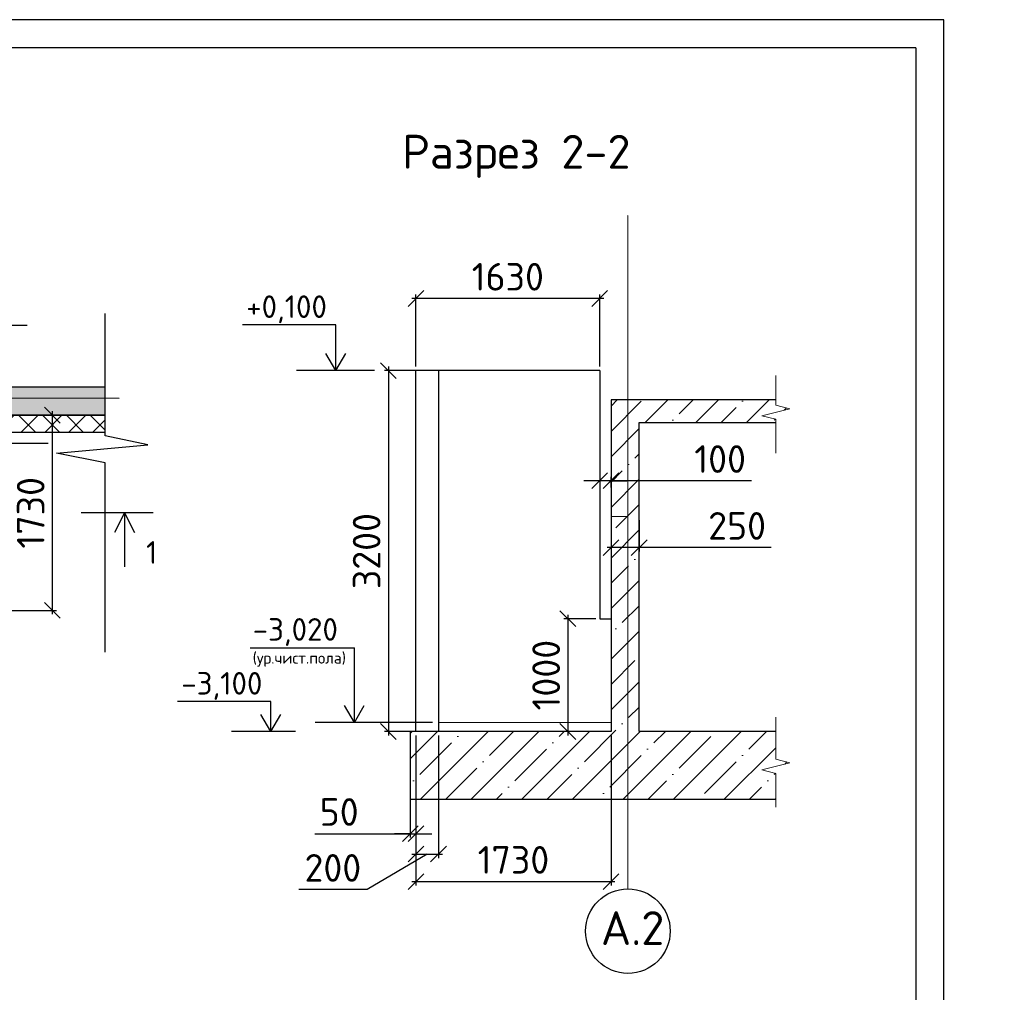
# Model space of a CAD drawing. Header units: millimetres. Extents: x 125896 to 2572636, y -120305 to 130347.
# Tile 49 of 256: x 283601 to 292331, y 46456 to 55079. Entities that reach past the tile are written whole.
import ezdxf

# ---------------------------------------------------------------- set-up
doc = ezdxf.new("R2010")
doc.units = ezdxf.units.MM
doc.linetypes.add('CENTER', pattern=[2, 1.25, -0.25, 0.25, -0.25])
doc.linetypes.add('CENTER2', pattern=[28.575, 19.05, -3.175, 3.175, -3.175])
for name, color, linetype in [('11', 7, 'Continuous'), ('СПДС_Оси', 7, 'Continuous'), ('Столовая - обозначения', 7, 'Continuous')]:
    doc.layers.add(name, color=color, linetype=linetype)
for name, color, linetype, lineweight in [('AF_Stena', 90, 'Continuous', 18), ('Standard', 7, 'Continuous', 25), ('Навесной фасад', 7, 'Continuous', 25), ('ОСИ', 7, 'CENTER', 15), ('Размер', 93, 'Continuous', 20), ('Столовая Двери и окна', 7, 'Continuous', 15), ('ТЕКСТ', 7, 'Continuous', 15)]:
    doc.layers.add(name, color=color, linetype=linetype, lineweight=lineweight)
doc.layers.add('Стена_ бетон несущ.', color=7, linetype='Continuous', lineweight=70, true_color=0xb4b496)
doc.styles.get("Standard").update_dxf_attribs({"font": 'isocpeur.ttf'})
doc.styles.add('ГОСТ', font='isocpeur.ttf')
doc.dimstyles.new('Осевые', dxfattribs={"dimscale": 0.7, "dimtxt": 450, "dimasz": 400, "dimexe": 100, "dimexo": 100, "dimgap": 100, "dimtad": 1, "dimdec": 0, "dimzin": 0, "dimdsep": 46, "dimtxsty": 'Standard', "dimblk": 'OBLIQUE', "dimcen": 9, "dimdle": 100, "dimazin": 0, "dimtm": 1e-09, "dimtfac": 1, "dimtdec": 0, "dimtofl": 0, "dimtmove": 0, "dimatfit": 3, "dimfxl": 1, "dimtolj": 1, "dimtzin": 0, "dimarcsym": 0})

# ---------------------------------------------------------------- blocks, each defined once
blk = doc.blocks.new('_OBLIQUE')
at = {"color": 0, "linetype": 'ByBlock'}
blk.add_line((-0.5, -0.5), (0.5, 0.5), dxfattribs=at)
blk = doc.blocks.new('*D435')
at = {"layer": 'Defpoints', "color": 0, "linetype": 'ByBlock', "lineweight": 20, "ltscale": 13, "transparency": 16777216}
for p in [(282122.6, 51572.8), (283890.7, 51572.8), (282122.6, 49842.8)]:
    blk.add_point(p, dxfattribs=at)
at = {"layer": 'ОСИ', "color": 0, "linetype": 'ByBlock', "lineweight": -2, "ltscale": 13, "transparency": 16777216}
for p, q in [((283890.7, 49807.8), (283890.7, 51607.8)), ((282157.6, 51572.8), (283925.7, 51572.8)), ((282157.6, 49842.8), (283925.7, 49842.8))]:
    blk.add_line(p, q, dxfattribs=at)
at = {"layer": 'ОСИ', "color": 0, "linetype": 'ByBlock', "lineweight": -2, "ltscale": 13, "transparency": 16777216, "xscale": 140, "yscale": 140, "zscale": 140}
for p, rotation in [((283890.7, 51572.8), 90), ((283890.7, 49842.8), 270)]:
    blk.add_blockref('_OBLIQUE', p, dxfattribs=dict(at, rotation=rotation))
at = {"layer": 'ОСИ', "color": 0, "linetype": 'ByBlock', "ltscale": 13, "transparency": 16777216, "insert": (283698.2, 50707.8), "char_height": 245, "attachment_point": 5, "rotation": 90}
blk.add_mtext('\\A1;1730', dxfattribs=at)
blk = doc.blocks.new('*D469')
at = {"layer": 'Defpoints', "color": 0, "linetype": 'ByBlock', "lineweight": 20, "ltscale": 13, "transparency": 16777216}
for p in [(288843.9, 50734.7), (289093.9, 50676.3), (288843.9, 50398.9)]:
    blk.add_point(p, dxfattribs=at)
at = {"layer": 'ОСИ', "color": 0, "linetype": 'ByBlock', "lineweight": -2, "ltscale": 13, "transparency": 16777216}
for p, q in [((288843.9, 50699.7), (288843.9, 50363.9)), ((289093.9, 50641.3), (289093.9, 50363.9)), ((289128.9, 50398.9), (288808.9, 50398.9)), ((290264.6, 50398.9), (289093.9, 50398.9))]:
    blk.add_line(p, q, dxfattribs=at)
at = {"layer": 'ОСИ', "color": 0, "linetype": 'ByBlock', "lineweight": -2, "ltscale": 13, "transparency": 16777216, "xscale": 140, "yscale": 140, "zscale": 140, "rotation": 180}
blk.add_blockref('_OBLIQUE', (288843.9, 50398.9), dxfattribs=at)
at = {"layer": 'ОСИ', "color": 0, "linetype": 'ByBlock', "lineweight": -2, "ltscale": 13, "transparency": 16777216, "xscale": 140, "yscale": 140, "zscale": 140}
blk.add_blockref('_OBLIQUE', (289093.9, 50398.9), dxfattribs=at)
at = {"layer": 'ОСИ', "color": 0, "linetype": 'ByBlock', "ltscale": 13, "transparency": 16777216, "insert": (289961.9, 50591.4), "char_height": 245, "attachment_point": 5}
blk.add_mtext('\\A1;250', dxfattribs=at)
blk = doc.blocks.new('*D470')
at = {"layer": 'Defpoints', "color": 0, "linetype": 'ByBlock', "lineweight": 20, "ltscale": 13, "transparency": 16777216}
for p in [(288743.9, 51020.9), (288743.9, 50991.7), (288843.9, 50896.5)]:
    blk.add_point(p, dxfattribs=at)
at = {"layer": 'ОСИ', "color": 0, "linetype": 'ByBlock', "lineweight": -2, "ltscale": 13, "transparency": 16777216}
for p, q in [((288743.9, 50991.7), (288603.9, 50991.7)), ((288843.9, 50991.7), (288743.9, 50991.7)), ((288843.9, 50931.5), (288843.9, 51026.7)), ((288843.9, 50991.7), (288983.9, 50991.7)), ((290090, 50991.7), (288843.9, 50991.7)), ((288743.9, 50985.9), (288743.9, 50956.7))]:
    blk.add_line(p, q, dxfattribs=at)
at = {"layer": 'ОСИ', "color": 0, "linetype": 'ByBlock', "lineweight": -2, "ltscale": 13, "transparency": 16777216, "xscale": 140, "yscale": 140, "zscale": 140}
blk.add_blockref('_OBLIQUE', (288743.9, 50991.7), dxfattribs=at)
at = {"layer": 'ОСИ', "color": 0, "linetype": 'ByBlock', "lineweight": -2, "ltscale": 13, "transparency": 16777216, "xscale": 140, "yscale": 140, "zscale": 140, "rotation": 180}
blk.add_blockref('_OBLIQUE', (288843.9, 50991.7), dxfattribs=at)
at = {"layer": 'ОСИ', "color": 0, "linetype": 'ByBlock', "ltscale": 13, "transparency": 16777216, "insert": (289811.8, 51184.2), "char_height": 245, "attachment_point": 5}
blk.add_mtext('\\A1;100', dxfattribs=at)
blk = doc.blocks.new('*D471')
at = {"layer": 'Defpoints', "color": 0, "linetype": 'ByBlock', "lineweight": 20, "ltscale": 13, "transparency": 16777216}
for p in [(287113.9, 52607.8), (287113.9, 51968.2), (288743.9, 51968.2)]:
    blk.add_point(p, dxfattribs=at)
at = {"layer": 'ОСИ', "color": 0, "linetype": 'ByBlock', "lineweight": -2, "ltscale": 13, "transparency": 16777216}
for p, q in [((288778.9, 52607.8), (287078.9, 52607.8)), ((287113.9, 52003.2), (287113.9, 52642.8)), ((288743.9, 52003.2), (288743.9, 52642.8))]:
    blk.add_line(p, q, dxfattribs=at)
at = {"layer": 'ОСИ', "color": 0, "linetype": 'ByBlock', "lineweight": -2, "ltscale": 13, "transparency": 16777216, "xscale": 140, "yscale": 140, "zscale": 140, "rotation": 180}
blk.add_blockref('_OBLIQUE', (287113.9, 52607.8), dxfattribs=at)
at = {"layer": 'ОСИ', "color": 0, "linetype": 'ByBlock', "lineweight": -2, "ltscale": 13, "transparency": 16777216, "xscale": 140, "yscale": 140, "zscale": 140}
blk.add_blockref('_OBLIQUE', (288743.9, 52607.8), dxfattribs=at)
at = {"layer": 'ОСИ', "color": 0, "linetype": 'ByBlock', "ltscale": 13, "transparency": 16777216, "insert": (287928.9, 52800.3), "char_height": 245, "attachment_point": 5}
blk.add_mtext('\\A1;1630', dxfattribs=at)
blk = doc.blocks.new('*D475')
at = {"layer": 'Defpoints', "color": 0, "linetype": 'ByBlock', "lineweight": 20, "ltscale": 13, "transparency": 16777216}
for p in [(287282.4, 51968.2), (286869.4, 48768.2), (287283.4, 48768.2)]:
    blk.add_point(p, dxfattribs=at)
at = {"layer": 'ОСИ', "color": 0, "linetype": 'ByBlock', "lineweight": -2, "ltscale": 13, "transparency": 16777216}
for p, q in [((287247.4, 51968.2), (286834.4, 51968.2)), ((286869.4, 52003.2), (286869.4, 48733.2)), ((287248.4, 48768.2), (286834.4, 48768.2))]:
    blk.add_line(p, q, dxfattribs=at)
at = {"layer": 'ОСИ', "color": 0, "linetype": 'ByBlock', "lineweight": -2, "ltscale": 13, "transparency": 16777216, "xscale": 140, "yscale": 140, "zscale": 140}
for p, rotation in [((286869.4, 51968.2), 90), ((286869.4, 48768.2), 270)]:
    blk.add_blockref('_OBLIQUE', p, dxfattribs=dict(at, rotation=rotation))
at = {"layer": 'ОСИ', "color": 0, "linetype": 'ByBlock', "ltscale": 13, "transparency": 16777216, "insert": (286676.9, 50368.2), "char_height": 245, "attachment_point": 5, "rotation": 90}
blk.add_mtext('\\A1;3200', dxfattribs=at)
blk = doc.blocks.new('*D476')
at = {"layer": 'Defpoints', "color": 0, "linetype": 'ByBlock', "lineweight": 20, "ltscale": 13, "transparency": 16777216}
for p in [(288743.9, 49768.2), (288461.4, 48768.2), (288593.9, 48768.2)]:
    blk.add_point(p, dxfattribs=at)
at = {"layer": 'ОСИ', "color": 0, "linetype": 'ByBlock', "lineweight": -2, "ltscale": 13, "transparency": 16777216}
for p, q in [((288708.9, 49768.2), (288426.4, 49768.2)), ((288461.4, 49803.2), (288461.4, 48733.2)), ((288558.9, 48768.2), (288426.4, 48768.2))]:
    blk.add_line(p, q, dxfattribs=at)
at = {"layer": 'ОСИ', "color": 0, "linetype": 'ByBlock', "lineweight": -2, "ltscale": 13, "transparency": 16777216, "xscale": 140, "yscale": 140, "zscale": 140}
for p, rotation in [((288461.4, 49768.2), 90), ((288461.4, 48768.2), 270)]:
    blk.add_blockref('_OBLIQUE', p, dxfattribs=dict(at, rotation=rotation))
at = {"layer": 'ОСИ', "color": 0, "linetype": 'ByBlock', "ltscale": 13, "transparency": 16777216, "insert": (288268.9, 49268.2), "char_height": 245, "attachment_point": 5, "rotation": 90}
blk.add_mtext('\\A1;1000', dxfattribs=at)
blk = doc.blocks.new('*D479')
at = {"layer": 'Defpoints', "color": 0, "linetype": 'ByBlock', "lineweight": 20, "ltscale": 13, "transparency": 16777216}
for p in [(287063.9, 48768.2), (287113.9, 48768.2), (287113.9, 47862.7)]:
    blk.add_point(p, dxfattribs=at)
at = {"layer": 'ОСИ', "color": 0, "linetype": 'ByBlock', "lineweight": -2, "ltscale": 13, "transparency": 16777216}
for p, q in [((287063.9, 48733.2), (287063.9, 47827.7)), ((287113.9, 48733.2), (287113.9, 47827.7)), ((286216.3, 47862.7), (287063.9, 47862.7)), ((287063.9, 47862.7), (286923.9, 47862.7)), ((287063.9, 47862.7), (287113.9, 47862.7)), ((287113.9, 47862.7), (287253.9, 47862.7))]:
    blk.add_line(p, q, dxfattribs=at)
at = {"layer": 'ОСИ', "color": 0, "linetype": 'ByBlock', "lineweight": -2, "ltscale": 13, "transparency": 16777216, "xscale": 140, "yscale": 140, "zscale": 140}
blk.add_blockref('_OBLIQUE', (287063.9, 47862.7), dxfattribs=at)
at = {"layer": 'ОСИ', "color": 0, "linetype": 'ByBlock', "lineweight": -2, "ltscale": 13, "transparency": 16777216, "xscale": 140, "yscale": 140, "zscale": 140, "rotation": 180}
blk.add_blockref('_OBLIQUE', (287113.9, 47862.7), dxfattribs=at)
at = {"layer": 'ОСИ', "color": 0, "linetype": 'ByBlock', "ltscale": 13, "transparency": 16777216, "insert": (286433.3, 48055.2), "char_height": 245, "attachment_point": 5}
blk.add_mtext('\\A1;50', dxfattribs=at)
blk = doc.blocks.new('*D480')
at = {"layer": 'Defpoints', "color": 0, "linetype": 'ByBlock', "lineweight": 20, "ltscale": 13, "transparency": 16777216}
for p in [(287113.9, 48768.2), (287313.9, 48768.2), (287313.9, 47681.9)]:
    blk.add_point(p, dxfattribs=at)
at = {"layer": 'ОСИ', "color": 0, "linetype": 'ByBlock', "lineweight": -2, "ltscale": 13, "transparency": 16777216}
for p, q in [((287113.9, 48733.2), (287113.9, 47646.9)), ((287313.9, 48733.2), (287313.9, 47646.9)), ((287213.9, 47681.9), (286680.3, 47366.9)), ((287078.9, 47681.9), (287348.9, 47681.9)), ((286680.3, 47366.9), (286074.8, 47366.9))]:
    blk.add_line(p, q, dxfattribs=at)
at = {"layer": 'ОСИ', "color": 0, "linetype": 'ByBlock', "lineweight": -2, "ltscale": 13, "transparency": 16777216, "xscale": 140, "yscale": 140, "zscale": 140, "rotation": 180}
blk.add_blockref('_OBLIQUE', (287113.9, 47681.9), dxfattribs=at)
at = {"layer": 'ОСИ', "color": 0, "linetype": 'ByBlock', "lineweight": -2, "ltscale": 13, "transparency": 16777216, "xscale": 140, "yscale": 140, "zscale": 140}
blk.add_blockref('_OBLIQUE', (287313.9, 47681.9), dxfattribs=at)
at = {"layer": 'ОСИ', "color": 0, "linetype": 'ByBlock', "ltscale": 13, "transparency": 16777216, "insert": (286377.5, 47559.4), "char_height": 245, "attachment_point": 5}
blk.add_mtext('\\A1;200', dxfattribs=at)
blk = doc.blocks.new('*D481')
at = {"layer": 'Defpoints', "color": 0, "linetype": 'ByBlock', "lineweight": 20, "ltscale": 13, "transparency": 16777216}
for p in [(287113.9, 48768.2), (288843.9, 48768.2), (288843.9, 47438.2)]:
    blk.add_point(p, dxfattribs=at)
at = {"layer": 'ОСИ', "color": 0, "linetype": 'ByBlock', "lineweight": -2, "ltscale": 13, "transparency": 16777216}
for p, q in [((287113.9, 48733.2), (287113.9, 47403.2)), ((288843.9, 48733.2), (288843.9, 47403.2)), ((287078.9, 47438.2), (288878.9, 47438.2))]:
    blk.add_line(p, q, dxfattribs=at)
at = {"layer": 'ОСИ', "color": 0, "linetype": 'ByBlock', "lineweight": -2, "ltscale": 13, "transparency": 16777216, "xscale": 140, "yscale": 140, "zscale": 140, "rotation": 180}
blk.add_blockref('_OBLIQUE', (287113.9, 47438.2), dxfattribs=at)
at = {"layer": 'ОСИ', "color": 0, "linetype": 'ByBlock', "lineweight": -2, "ltscale": 13, "transparency": 16777216, "xscale": 140, "yscale": 140, "zscale": 140}
blk.add_blockref('_OBLIQUE', (288843.9, 47438.2), dxfattribs=at)
at = {"layer": 'ОСИ', "color": 0, "linetype": 'ByBlock', "ltscale": 13, "transparency": 16777216, "insert": (287978.9, 47630.7), "char_height": 245, "attachment_point": 5}
blk.add_mtext('\\A1;1730', dxfattribs=at)

msp = doc.modelspace()

# ---------------------------------------------------------------- hatches: boundary and pattern name
at = {"layer": 'Навесной фасад', "linetype": 'Continuous', "lineweight": 25, "true_color": 0x939598, "transparency": 33554687}
h = msp.add_hatch(dxfattribs=at)
h.set_pattern_fill('__________6', color=252, scale=100, style=0, pattern_type=2)
h.set_pattern_definition([(45, (268509.13, 73229.71), (-106.066, 106.066), []), (135, (268509.13, 73229.71), (-106.066, -106.066), [])])
h.paths.add_polyline_path([(284359.8, 51572.8), (282322.6, 51572.8), (282322.6, 51422.8), (284359.8, 51422.8)])
at = {"layer": 'Размер', "transparency": 33554648}
h = msp.add_hatch(dxfattribs=at)
h.set_pattern_fill('ANSI35', color=0, scale=50)
h.set_pattern_definition([(45, (-11670, 1240.08), (-224.5064, 224.5064), []), (45, (-11445.5, 1240.08), (-224.5064, 224.5064), [396.875, -79.375, 0, -79.375])])
h.paths.add_polyline_path([(290180.2, 48429), (290430.2, 48491.5), (290305.2, 48522.7), (290305.2, 48550.2), (290305.2, 48768.2), (289093.9, 48768.2), (289093.9, 51508.2), (290305.2, 51508.2), (290305.2, 51509), (290305.2, 51536.5), (290180.2, 51567.8), (290430.2, 51630.3), (290305.2, 51661.5), (290305.2, 51689), (290305.2, 51708.2), (288843.9, 51708.2), (288843.9, 51508.2), (288843.9, 48768.2), (288593.9, 48768.2), (287063.9, 48768.2), (287063.9, 48168.2), (290305.2, 48168.2), (290305.2, 48370.2), (290305.2, 48397.7)])
at = {"layer": 'Стена_ бетон несущ.', "linetype": 'Continuous', "lineweight": 25, "true_color": 0x939598, "transparency": 33554687}
msp.add_hatch(color=252, dxfattribs=at).paths.add_polyline_path([(284359.8, 51822.8), (276822.6, 51822.8), (276822.6, 51572.8), (284359.8, 51572.8)])

# ---------------------------------------------------------------- linework, layer by layer
at = {"color": 0, "linetype": 'Continuous', "lineweight": 30, "transparency": 33554687}
for p, q in [((287113.9, 48768.2), (287113.9, 51968.2)), ((288743.9, 51968.2), (287113.9, 51968.2)), ((287313.9, 51968.2), (287313.9, 48768.2)), ((288743.9, 51968.2), (288743.9, 49768.2)), ((288843.9, 51508.2), (288843.9, 48768.2)), ((289093.9, 48768.2), (289093.9, 51508.2)), ((288743.9, 49768.2), (288843.9, 49768.2)), ((287063.9, 48768.2), (287063.9, 48168.2)), ((288593.9, 48768.2), (287063.9, 48768.2))]:
    msp.add_line(p, q, dxfattribs=at)
for points in [[(286403.6, 51968.2), (286403.6, 52268.2)], [(286745.9, 51968.2), (286055.6, 51968.2)], [(286568.3, 48848.2), (286568.3, 49009)], [(285827.8, 48768.2), (285827.8, 48929)], [(287261.1, 48848.2), (286220.2, 48848.2)], [(286047.7, 48768.2), (285479.8, 48768.2)]]:
    msp.add_lwpolyline(points)
at = {"layer": '11'}
for p, q in [((291796.4, 55079.2), (270851.3, 55079.2)), ((291796.4, 25379.2), (291796.4, 55079.2))]:
    msp.add_line(p, q, dxfattribs=at)
at = {"layer": '11', "lineweight": 30}
for q in [(273046.4, 54829.2), (291546.4, 25629.2)]:
    msp.add_line((291546.4, 54829.2), q, dxfattribs=at)
at = {"layer": 'AF_Stena', "color": 18, "lineweight": 20, "true_color": 0x000000}
for points in [[(290305.2, 48550.2), (290305.2, 48894.6)], [(290305.2, 48550.2), (290305.2, 48522.7)], [(290430.2, 48491.5), (290180.2, 48429)], [(290305.2, 48522.7), (290430.2, 48491.5)], [(290180.2, 48429), (290305.2, 48397.7)], [(290305.2, 48397.7), (290305.2, 48370.2)], [(290305.2, 48370.2), (290305.2, 48098.2)]]:
    msp.add_lwpolyline(points, dxfattribs=at)
at = {"layer": 'Standard', "linetype": 'Continuous', "lineweight": 30, "transparency": 33554687}
for p, q in [((288843.9, 51708.2), (288843.9, 51508.2)), ((290305.2, 51708.2), (288843.9, 51708.2)), ((289093.9, 51508.2), (290305.2, 51508.2)), ((288843.9, 48768.2), (288593.9, 48768.2)), ((290305.2, 48768.2), (289093.9, 48768.2)), ((287063.9, 48168.2), (290305.2, 48168.2))]:
    msp.add_line(p, q, dxfattribs=at)
at = {"layer": 'Навесной фасад', "color": 252, "linetype": 'Continuous', "lineweight": 25, "true_color": 0x939598, "transparency": 33554687}
for p, q in [((284359.8, 51572.8), (282322.6, 51572.8)), ((282322.6, 51422.8), (284359.8, 51422.8))]:
    msp.add_line(p, q, dxfattribs=at)
at = {"layer": 'ОСИ', "color": 16, "linetype": 'CENTER2', "lineweight": 15, "ltscale": 0.2, "transparency": 33554687}
for p, q in [((288993.9, 47373.9, 360), (288993.9, 53345.7, 360)), ((274100.3, 51722.8), (284484.5, 51722.8))]:
    msp.add_line(p, q, dxfattribs=at)
at = {"layer": 'ОСИ', "linetype": 'ByBlock', "ltscale": 13}
for points in [[(290305.2, 51689), (290305.2, 51924.9)], [(290305.2, 51689), (290305.2, 51661.5)], [(290430.2, 51630.3), (290180.2, 51567.8)], [(290305.2, 51661.5), (290430.2, 51630.3)], [(290180.2, 51567.8), (290305.2, 51536.5)], [(290305.2, 51536.5), (290305.2, 51509)], [(290305.2, 51509), (290305.2, 51237)]]:
    msp.add_lwpolyline(points, dxfattribs=at)
at = {"layer": 'СПДС_Оси', "linetype": 'Continuous', "lineweight": 25, "ltscale": 150}
msp.add_circle((288993.9, 46998.9, 360), 375, dxfattribs=at)
at = {"layer": 'Стена_ бетон несущ.', "color": 252, "linetype": 'Continuous', "lineweight": 25, "true_color": 0x939598, "transparency": 33554687}
for p, q in [((284359.8, 51822.8), (277322.6, 51822.8)), ((282322.6, 51572.8), (284359.8, 51572.8))]:
    msp.add_line(p, q, dxfattribs=at)
at = {"layer": 'Столовая Двери и окна', "color": 18, "lineweight": 25, "true_color": 0x000000}
for p, q in [((284359.8, 51391.1), (284359.8, 52475.8)), ((283667.4, 52368), (279223, 52368)), ((286403.6, 52372.8), (285576.3, 52372.8)), ((286403.6, 51968.2), (286403.6, 52372.8)), ((286403.6, 51968.2), (286315.8, 52119.1)), ((286403.6, 51968.2), (286491.4, 52119.1)), ((284736.3, 51308.9), (284359.8, 51391.1)), ((283927.6, 51237), (284736.3, 51308.9)), ((284359.8, 51152), (283927.6, 51237)), ((284359.8, 49471.9), (284359.8, 51152)), ((285643.5, 49511.6), (286568.3, 49511.6)), ((286568.3, 48848.2), (286568.3, 49511.6)), ((285827.8, 49033.6), (285000.5, 49033.6)), ((285827.8, 48768.2), (285827.8, 49033.6)), ((286568.3, 48848.2), (286480.5, 48999.1)), ((286568.3, 48848.2), (286656, 48999.1)), ((285827.8, 48768.2), (285740, 48919.1)), ((285827.8, 48768.2), (285915.6, 48919.1))]:
    msp.add_line(p, q, dxfattribs=at)
at = {"layer": 'Столовая Двери и окна', "color": 18, "lineweight": 30, "true_color": 0x000000}
for p, q in [((284785.1, 50707.8), (284146.6, 50707.8)), ((284529.3, 50707.8), (284441.3, 50532.6)), ((284529.3, 50707.8), (284529.3, 50229.3)), ((284529.3, 50707.8), (284617.3, 50532.6))]:
    msp.add_line(p, q, dxfattribs=at)
at = {"layer": 'Столовая Двери и окна', "color": 18, "lineweight": 20, "true_color": 0x000000}
for p, q in [((288843.9, 50675.7), (288993.9, 50675.7)), ((287313.9, 48848.2), (288843.9, 48848.2))]:
    msp.add_line(p, q, dxfattribs=at)
at = {"layer": 'Столовая Двери и окна', "color": 5, "lineweight": 30, "elevation": -360}
msp.add_lwpolyline([(283852.1, 51322.8), (282372.6, 51322.8), (282372.6, 49792.8), (275572.6, 49792.8), (275572.6, 51322.8), (274980.4, 51322.8), (274980.4, 51322.8)], dxfattribs=at)

# ---------------------------------------------------------------- texts
at = {"insert": (226281.3, 54484), "char_height": 250, "attachment_point": 1, "style": 'ГОСТ'}
msp.add_mtext_dynamic_manual_height_columns('\\A1;\\pi9384.38;{\\H1.5152x;\\P\\pi1250;Общие указания\\P\\pi250;}1.^IРабочая документация разработана в соответствии с заданием на проектирование, требованиями действующих технических регламентов, стандартов, сводов правил и других документов, содержащих установленные требования.\\P2.^IРабочая документация выполнена в соответствии со следующими нормативными и техническими документами:\\P-^IСП 20.13330.2016 "Нагрузки и Воздействия";\\P-^IСП 63.13330.2012 "Бетонные и железобетонные конструкции. Основные положения";\\P-^IСП 22.13330.2016 "Основания зданий и сооружений";\\P-^IСП 45.13330.2012 "Земляные сооружения, основания и фундаменты".\\P3.   За относительную отметку 0,000 принята отметка чистого пола первого этажа.\\P4.^IПеречень видов работ, для которых необходимо составлять акты освидетельствования скрытых работ:\\P-^Iармирование конструкций;\\P-^Iосвидетельствование опалубки перед бетонированием;\\P-^Iвыполнение сварочных работ;\\P-^Iотбор контрольных проб бетона;\\P-^Iсоответствие законченных железобетонных конструкций проекту с отображением качества работ;\\P-^Iустройство монолитных конструкций, выполняемых в зимнее время;  \\P\\pi0;  -    устройство гидроизоляции;\\P\\pi250;-^Iуплотнение грунтов и обратную засыпку.\\PЗапрещается выполнение последующих работ при отсутствии актов освидетельствования предшествующих скрытых работ во всех случаях.\\P\\pi0;        5. Проект рассчитан на производство работ в период положительных температур. В случае выполнения работ при отрицательных температурах необходимо выполнять требования СНиП часть 3 по производству работ и ППР.\\P        6. При минимальной температуре воздуха до минус 15°С допускается: выдерживание бетона в конструкции методом термоса, при предварительном разогреве бетонной смеси, форсированный электроразогрев бетона в конструкции с повторным уплотнением.\\P\\pi250;При минимальной температуре воздуха до минус 25°С допускается: обогрев бетона в греющей опалубке с помощью низкотемпературных электронагревателей, электродный сквозной прогрев бетона, электрообогрев с помощью греющего провода.\\P\\pi0;7. При отрицательной температуре воздуха уплотнение грунта обратной засыпки в траншеях должно \\Pосуществляться до достижения коэффициента уплотнения 0,98. \\PВремя уплотнения грунта в зависимости от температуры воздуха: \\P\\pi250;-^Iпри t{\\H0.7x;\\So^ ;}-5, 90-120 минут; при t{\\H0.7x;\\So^ ;\\H1.42857x;-10, 60-90 минут; }при t{\\H0.7x;\\So^ ;\\H1.42857x;-20, 40-60 минут; }при t{\\H0.7x;\\So^ ;\\H1.42857x;-30, 20-30 минут;\\P\\pi0;Работы по выполнению насыпей и обратных засыпок при отрицательных температурах должны производить с учетом следующих требований:\\P\\pi250;-^Iподготовку поверхности (основания) насыпи и обратных засыпок следует выполнять с полным удалением снега, льда, промерзшего слоя слабого и пучинистого грунта на всю его глубину;\\P-^Iотсыпку в насыпь и обратные засыпки грунтов необходимо производить при их природной влажности и в талом состоянии с содержанием комьев мерзлого грунта, не превышающим требований, приведенных в приложении М СП 45.13330.2017. Свод правил. Земляные сооружения, основания и фундаменты., и, как правило, на не промерзшие ранее отсыпанные и уплотненные слои. В отдельных случаях при согласовании с автором проекта допускается грунты отсыпать на непучинистые грунты, промерзшие на глубину не более 15 см;\\P-^Iпри пониженной влажности отсыпанных грунтов для их уплотнения следует применять более тяжелое грунтоуплотняющее оборудование; \\P-^Iработы по отсыпке и уплотнению каждого слоя должны выполнять в течение одной рабочей смены; - при выполнении насыпей из глинистых грунтов при обильном снеговыпадении все работы должны быть прекращены; - перерывы в работах по выполнению насыпей и обратных засыпок допускаются только при условиях, что за время перерыва глубина промерзания ранее уплотненных пучинистых грунтов не превысит 15 см или на время перерыва ранее уплотненные грунты утепляются специальными средствами (например, маловлажным рыхлым грунтом, который в последующем удаляется); - все работы по отсыпке грунтов и их уплотнению выполняют с повышенной интенсивностью.}', width=20474.372, gutter_width=5800, heights=[24436.9], dxfattribs=at)
at = {"layer": 'СПДС_Оси', "linetype": 'Continuous', "lineweight": 25, "ltscale": 150, "insert": (288753.5, 47175.6, 360), "char_height": 300, "width": 350.003, "attachment_point": 1}
msp.add_mtext('А.2', dxfattribs=at)
at = {"layer": 'Столовая - обозначения', "lineweight": 25}
for s, height, p in [('+0,100', 200, (285609.3, 52435)), ('-3,020', 200, (285666.6, 49573.8)), ('(ур.чист.пола)', 100, (285666.6, 49370.2)), ('-3,100', 200, (285033.5, 49095.7))]:
    msp.add_text(s, height=height, dxfattribs=at).set_placement(p)
at = {"layer": 'Столовая Двери и окна', "color": 18, "true_color": 0x000000}
msp.add_text('1', height=200, dxfattribs=at).set_placement((284721.2, 50256.4))
at = {"layer": 'ТЕКСТ', "lineweight": 25}
msp.add_text('Разрез 2-2', height=300, dxfattribs=at).set_placement((286990.9, 53758.3))

# ---------------------------------------------------------------- dimensions: what is measured, and where the dimension line sits
at = {"layer": 'ОСИ', "linetype": 'ByBlock', "ltscale": 13}
for base, p1, p2, picture, middle in [((287113.9, 52607.8), (288743.9, 51968.2), (287113.9, 51968.2), '*D471', (287928.9, 52800.3)), ((288843.9, 47438.2), (287113.9, 48768.2), (288843.9, 48768.2), '*D481', (287978.9, 47630.7))]:
    dim = msp.add_linear_dim(base=base, p1=p1, p2=p2, dimstyle='Осевые', override={"dimtxt": 350, "dimasz": 200, "dimexe": 50, "dimexo": 50, "dimdle": 50, "dimtmove": 1}, dxfattribs=at)
    dim.commit()
    dim.dimension.update_dxf_attribs({"geometry": picture, "text_midpoint": middle})
for base, p1, p2, angle, picture, middle in [((286869.4, 48768.2), (287282.4, 51968.2), (287283.4, 48768.2), 90, '*D475', (286676.9, 50368.2)), ((283890.7, 51572.8), (282122.6, 49842.8), (282122.6, 51572.8), 270, '*D435', (283698.2, 50707.8)), ((288461.4, 48768.2), (288743.9, 49768.2), (288593.9, 48768.2), 90, '*D476', (288268.9, 49268.2))]:
    dim = msp.add_linear_dim(base=base, p1=p1, p2=p2, angle=angle, dimstyle='Осевые', override={"dimtxt": 350, "dimasz": 200, "dimexe": 50, "dimexo": 50, "dimdle": 50, "dimtmove": 1}, dxfattribs=at)
    dim.commit()
    dim.dimension.update_dxf_attribs({"geometry": picture, "text_midpoint": middle})
for base, p1, p2, picture, middle in [((288743.9, 50991.7), (288843.9, 50896.5), (288743.9, 51020.9), '*D470', (289811.8, 51026.5)), ((288843.9, 50398.9), (289093.9, 50676.3), (288843.9, 50734.7), '*D469', (289961.9, 50358.9)), ((287313.9, 47681.9), (287113.9, 48768.2), (287313.9, 48768.2), '*D480', (286610.3, 47366.9)), ((287113.9, 47862.7), (287063.9, 48768.2), (287113.9, 48768.2), '*D479', (286433.3, 47754.6))]:
    dim = msp.add_linear_dim(base=base, p1=p1, p2=p2, dimstyle='Осевые', override={"dimtxt": 350, "dimasz": 200, "dimexe": 50, "dimexo": 50, "dimdle": 50, "dimtmove": 1}, dxfattribs=at)
    dim.commit()
    dim.dimension.update_dxf_attribs({"geometry": picture, "text_midpoint": middle, "dimtype": 160})

doc.saveas('drawing.dxf')
